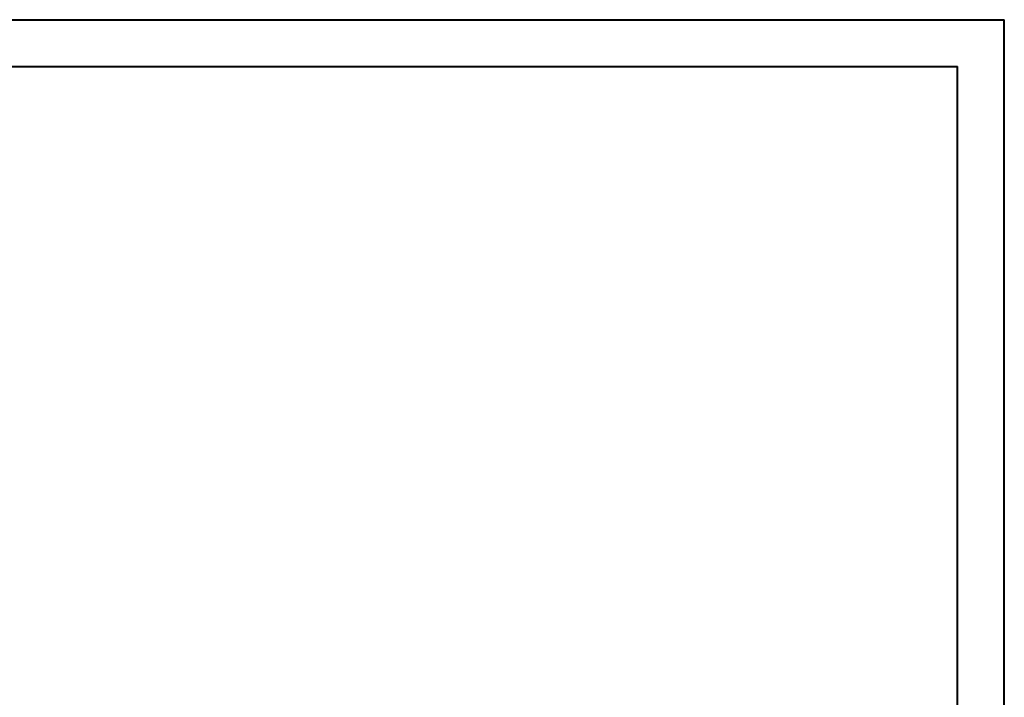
# Model space of a CAD drawing. Header units: millimetres. Extents: x 0 to 210, y 0 to 297.
# Tile 9 of 9: x 105 to 210, y 225 to 297. Entities that reach past the tile are written whole.
import ezdxf

# ---------------------------------------------------------------- set-up
doc = ezdxf.new("R2010")
doc.units = ezdxf.units.MM

msp = doc.modelspace()

# ---------------------------------------------------------------- linework, layer by layer
at = {"color": 7, "linetype": 'Continuous', "lineweight": 40}
for p, q in [((0.08, 297.21), (210.08, 297.21)), ((210.08, 0.21), (210.08, 297.21)), ((210.08, 292.21), (210.08, 297.21)), ((10.08, 292.21), (205.08, 292.21)), ((205.08, 5.21), (205.08, 292.21))]:
    msp.add_line(p, q, dxfattribs=at)

doc.saveas('drawing.dxf')
